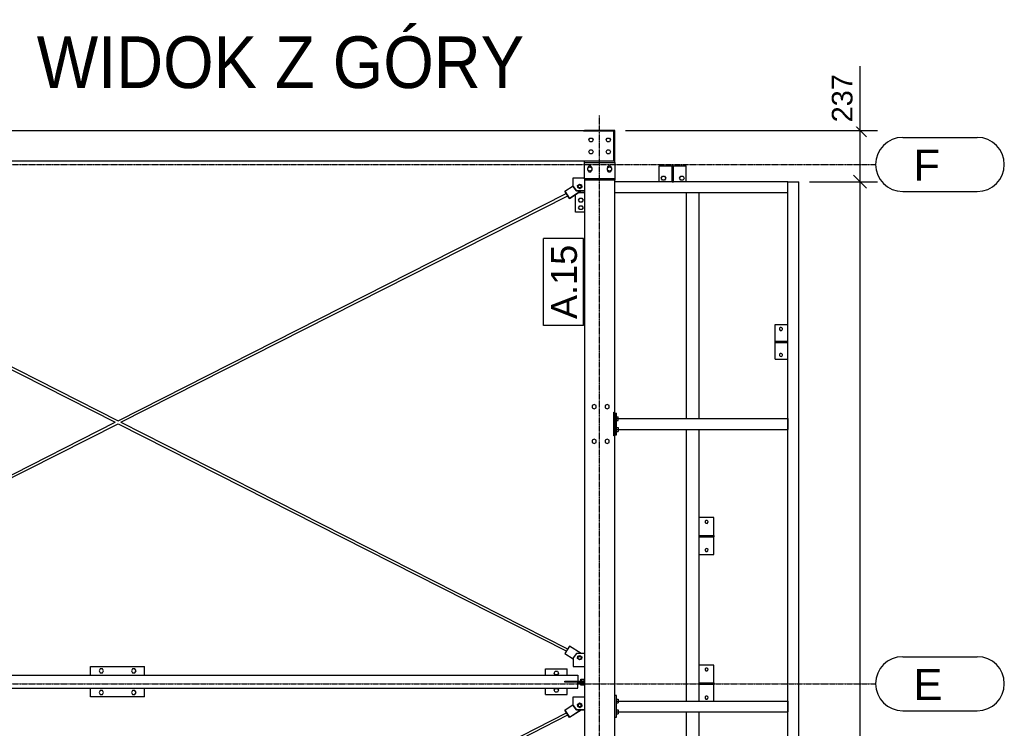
# Model space of a CAD drawing. Header units: millimetres. Extents: x -288865 to 11255, y 102926 to 380857.
# Tile 99 of 142: x -150073 to -145524, y 276706 to 279982. Entities that reach past the tile are written whole.
import ezdxf

# ---------------------------------------------------------------- set-up
doc = ezdxf.new("R2010")
doc.units = ezdxf.units.MM
doc.header["$MEASUREMENT"] = 0
doc.set_wipeout_variables(frame=1)
doc.linetypes.add('DXK_LINE_DOT3', pattern=[5.9187, 2.979, -0.9799, 0.9799, -0.9799])
for name, color, linetype in [('TS_FORMATKA', 7, 'Continuous'), ('TS_INNE_OBIEKTY', 7, 'Continuous'), ('TS_LINIE_WIDOCZNE', 7, 'Continuous'), ('TS_OPISY', 7, 'Continuous'), ('TS_OPISY_LINIE', 7, 'Continuous'), ('TS_OPISY_RAMKA', 7, 'Continuous'), ('TS_WYMIARY', 7, 'Continuous'), ('TS_WYMIARY_TEKST', 7, 'Continuous')]:
    doc.layers.add(name, color=color, linetype=linetype)
doc.styles.add('ARIAL', font='arial.ttf')

# ---------------------------------------------------------------- blocks, each defined once
blk = doc.blocks.new('Part-65880428-1730 - 1330')
at = {"layer": 'TS_LINIE_WIDOCZNE', "color": 1, "linetype": 'Continuous'}
for p, q in [((50043.5, 59690.8), (50043.5, 59696.8)), ((50043.5, 59696.8), (50070, 59696.8)), ((50070, 59690.8), (50043.5, 59690.8))]:
    blk.add_line(p, q, dxfattribs=at)
blk = doc.blocks.new('Part-65880428-1569 - 1330')
at = {"layer": 'TS_LINIE_WIDOCZNE', "color": 1, "linetype": 'Continuous'}
for p, q in [((47915.1, 60905.3), (49986, 61955.5)), ((47928.4, 60898.5), (49992.5, 61945.3)), ((46078.7, 59974), (47902, 60898.6)), ((46084.1, 59963.3), (47915.1, 60891.8)), ((46079.5, 59972.3), (46078.7, 59974)), ((46078.7, 59974), (46079.4, 59972.4)), ((46081.3, 59968.7), (46079.4, 59972.4)), ((46081.5, 59968.5), (46079.5, 59972.3)), ((46082.1, 59967), (46081.3, 59968.7)), ((46083.4, 59964.8), (46081.5, 59968.5)), ((46083.2, 59964.9), (46082.9, 59965.5)), ((46083.2, 59964.9), (46084.1, 59963.3)), ((46084.1, 59963.3), (46083.4, 59964.8))]:
    blk.add_line(p, q, dxfattribs=at)
blk = doc.blocks.new('Part-65880428-1573 - 1330')
at = {"layer": 'TS_LINIE_WIDOCZNE', "color": 1, "linetype": 'Continuous'}
for p, q in [((47915, 58498), (49986.5, 59556.2)), ((47928.2, 58491.2), (49993, 59546)), ((46078.3, 57559.7), (47902, 58491.3)), ((46083.7, 57549), (47915, 58484.5)), ((46079.1, 57558.1), (46078.3, 57559.7)), ((46078.3, 57559.7), (46079, 57558.1)), ((46080.9, 57554.4), (46079, 57558.1)), ((46081.1, 57554.3), (46079.1, 57558.1)), ((46083, 57550.5), (46081.1, 57554.3)), ((46082.6, 57551.2), (46082.9, 57550.6)), ((46082.9, 57550.6), (46083.7, 57549)), ((46083.7, 57549), (46083, 57550.5))]:
    blk.add_line(p, q, dxfattribs=at)
blk = doc.blocks.new('GridLine-65880428-2367 - 1330')
at = {"layer": 'TS_INNE_OBIEKTY', "color": 4, "linetype": 'Continuous'}
for p, q in [((51540.1, 59815.2), (51884.6, 59815.2)), ((51540.1, 59565.2), (51884.6, 59565.2))]:
    blk.add_line(p, q, dxfattribs=at)
at = {"layer": 'TS_INNE_OBIEKTY', "color": 4, "linetype": 'DXK_LINE_DOT3'}
blk.add_line((33695.7, 59690.2), (51415.1, 59690.2), dxfattribs=at)
at = {"layer": 'TS_INNE_OBIEKTY', "color": 4, "linetype": 'Continuous'}
for centre, start, end in [((51540.1, 59690.2), 90, 270), ((51884.6, 59690.2), 270, 90)]:
    blk.add_arc(centre, 125, start, end, dxfattribs=at)
at = {"layer": 'TS_INNE_OBIEKTY', "color": 2, "linetype": 'Continuous', "style": 'ARIAL'}
blk.add_text('E', height=143.3, dxfattribs=at).set_placement((51590.1, 59615.2))
blk = doc.blocks.new('Part-65880428-3722 - 1330')
at = {"layer": 'TS_LINIE_WIDOCZNE', "color": 1, "linetype": 'Continuous'}
for p, q in [((50218, 59610.1), (51010, 59610.1)), ((51010, 59610.1), (51010, 59560.1)), ((50218, 59560.1), (51010, 59560.1))]:
    blk.add_line(p, q, dxfattribs=at)
blk = doc.blocks.new('Bolt-65880428-2152 - 1330')
at = {"layer": 'TS_INNE_OBIEKTY', "color": 1, "linetype": 'Continuous'}
for p, q in [((47982.4, 59758.8), (47977.2, 59749.8)), ((47977.2, 59749.8), (47982.4, 59740.8)), ((47992.8, 59758.8), (47982.4, 59758.8)), ((47982.4, 59740.8), (47992.8, 59740.8)), ((47998, 59749.8), (47992.8, 59758.8)), ((47992.8, 59740.8), (47998, 59749.8)), ((47982.4, 59658.8), (47977.2, 59649.8)), ((47977.2, 59649.8), (47982.4, 59640.8)), ((47992.8, 59658.8), (47982.4, 59658.8)), ((47982.4, 59640.8), (47992.8, 59640.8)), ((47998, 59649.8), (47992.8, 59658.8)), ((47992.8, 59640.8), (47998, 59649.8))]:
    blk.add_line(p, q, dxfattribs=at)
blk = doc.blocks.new('Part-65880428-1589 - 1330')
at = {"layer": 'TS_LINIE_WIDOCZNE', "color": 1, "linetype": 'Continuous'}
for p, q in [((50206, 60940.5), (50210, 60940.5)), ((50210, 60940.5), (50210, 60840.5)), ((50206, 60840.5), (50210, 60840.5))]:
    blk.add_line(p, q, dxfattribs=at)
blk = doc.blocks.new('Part-65880428-1549 - 1330')
at = {"layer": 'TS_LINIE_WIDOCZNE', "color": 1, "linetype": 'Continuous'}
for p, q in [((50070, 62099.5), (50070, 62107.5)), ((50210, 62099.5), (50210, 62114.5))]:
    blk.add_line(p, q, dxfattribs=at)
blk = doc.blocks.new('Bolt-65880428-3875 - 1330')
at = {"layer": 'TS_INNE_OBIEKTY', "color": 1, "linetype": 'Continuous'}
for p, q in [((50218, 59619.2), (50225.9, 59619.2)), ((50218, 59610.2), (50225.9, 59610.2)), ((50218, 59601.2), (50225.9, 59601.2)), ((50225.9, 59619.2), (50225.9, 59601.2)), ((50218, 59569.2), (50225.9, 59569.2)), ((50218, 59560.2), (50225.9, 59560.2)), ((50218, 59551.2), (50225.9, 59551.2)), ((50225.9, 59569.2), (50225.9, 59551.2))]:
    blk.add_line(p, q, dxfattribs=at)
blk = doc.blocks.new('Bolt-65880428-3895 - 1330')
at = {"layer": 'TS_INNE_OBIEKTY', "color": 1, "linetype": 'Continuous'}
for centre, start, end in [((50977.8, 61329.9), 108.0093, 288.0093), ((50977.8, 61329.9), 108.0093, 288.0093), ((50977.8, 61329.9), 288.0093, 108.0093), ((50977.8, 61329.9), 288.0093, 108.0093), ((50977.8, 61209.9), 108.0093, 288.0093), ((50977.8, 61209.9), 108.0093, 288.0093), ((50977.8, 61209.9), 288.0093, 108.0093), ((50977.8, 61209.9), 288.0093, 108.0093)]:
    blk.add_arc(centre, 7, start, end, dxfattribs=at)
blk = doc.blocks.new('Part-65880428-1705 - 1330')
at = {"layer": 'TS_LINIE_WIDOCZNE', "color": 1, "linetype": 'Continuous'}
for p, q in [((50000.1, 59864.4), (49978.6, 59830.7)), ((49978.6, 59830.7), (50017.7, 59805.9)), ((49978.6, 59830.7), (49978.6, 59830.5)), ((49978.6, 59830.5), (50017.7, 59805.7)), ((50054.6, 59829.8), (50000.1, 59864.4))]:
    blk.add_line(p, q, dxfattribs=at)
blk = doc.blocks.new('Part-65880428-1709 - 1330')
at = {"layer": 'TS_LINIE_WIDOCZNE', "color": 1, "linetype": 'Continuous'}
for p, q in [((49978.6, 59568.8), (50017.6, 59593.6)), ((49978.6, 59568.7), (49978.6, 59568.8)), ((49978.6, 59568.8), (50000.1, 59535)), ((50000.1, 59534.9), (49978.6, 59568.7)), ((50055, 59569.8), (50000.1, 59534.9)), ((50000.1, 59535), (50054.8, 59569.8)), ((50000.1, 59534.9), (50000.1, 59535))]:
    blk.add_line(p, q, dxfattribs=at)
blk = doc.blocks.new('Part-65880428-1568 - 1330')
at = {"layer": 'TS_LINIE_WIDOCZNE', "color": 1, "linetype": 'Continuous'}
for p, q in [((46079, 61823), (47901.8, 60898.5)), ((46081.2, 61827.4), (46081.6, 61828.3)), ((46081.6, 61828.3), (46083.6, 61832.1)), ((46083.6, 61832.1), (46084.4, 61833.7)), ((46084.4, 61833.7), (47915.1, 60905.3)), ((47915.1, 60891.8), (49985.6, 59841.7)), ((47928.2, 60898.6), (49992.1, 59851.9))]:
    blk.add_line(p, q, dxfattribs=at)
blk = doc.blocks.new('Part-65880428-1580 - 1330')
at = {"layer": 'TS_LINIE_WIDOCZNE', "color": 1, "linetype": 'Continuous'}
for p, q in [((50210, 62247.5), (50070, 62247.5)), ((50070, 62247.5), (50070, 62243.5)), ((50210, 62243.5), (50210, 62247.5)), ((50205, 62114.5), (50210, 62114.5)), ((50210, 62114.5), (50210, 62118.5))]:
    blk.add_line(p, q, dxfattribs=at)
blk = doc.blocks.new('Part-65880428-1584 - 1330')
at = {"layer": 'TS_LINIE_WIDOCZNE', "color": 1, "linetype": 'Continuous'}
for p, q in [((50210, 62243.5), (50205, 62243.5)), ((50210, 62118.5), (50210, 62243.5)), ((50205, 62118.5), (50210, 62118.5))]:
    blk.add_line(p, q, dxfattribs=at)
blk = doc.blocks.new('Part-65880428-1620 - 1330')
at = {"layer": 'TS_LINIE_WIDOCZNE', "color": 1, "linetype": 'Continuous'}
blk.add_line((50207.3, 60940.5), (50207.3, 60945.6), dxfattribs=at)
blk = doc.blocks.new('Part-65880428-1796 - 1330')
at = {"layer": 'TS_LINIE_WIDOCZNE', "color": 1, "linetype": 'Continuous'}
for p, q in [((45787.1, 59702.8), (45787.1, 59729.8)), ((45787.1, 59729.8), (50038.5, 59729.8)), ((50038.5, 59729.8), (50038.5, 59702.8)), ((45787.1, 59669.8), (45787.1, 59696.8)), ((50038.5, 59669.8), (50038.5, 59696.8)), ((45787.1, 59669.8), (50038.5, 59669.8))]:
    blk.add_line(p, q, dxfattribs=at)
blk = doc.blocks.new('Bolt-65880428-1854 - 1330')
at = {"layer": 'TS_INNE_OBIEKTY', "color": 1, "linetype": 'Continuous'}
for p, q in [((50086, 62074.7), (50095, 62079.9)), ((50086, 62064.3), (50086, 62074.7)), ((50095, 62059.1), (50086, 62064.3)), ((50088, 62077.5), (50088.5, 62080.2)), ((50088, 62075.8), (50088, 62077.5)), ((50088, 62061.5), (50088, 62063.1)), ((50088.5, 62058.8), (50088, 62061.5)), ((50088.5, 62080.2), (50090.1, 62082.4)), ((50090.1, 62056.5), (50088.5, 62058.8)), ((50090.1, 62082.4), (50092.3, 62084)), ((50092.3, 62055), (50090.1, 62056.5)), ((50092.3, 62084), (50095, 62084.5)), ((50095, 62054.5), (50092.3, 62055)), ((50095, 62084.5), (50097.7, 62084)), ((50095, 62079.9), (50104, 62074.7)), ((50104, 62064.3), (50095, 62059.1)), ((50097.7, 62055), (50095, 62054.5)), ((50097.7, 62084), (50099.9, 62082.4)), ((50099.9, 62056.5), (50097.7, 62055)), ((50099.9, 62082.4), (50101.5, 62080.2)), ((50101.5, 62058.8), (50099.9, 62056.5)), ((50101.5, 62080.2), (50102, 62077.5)), ((50102, 62061.5), (50101.5, 62058.8)), ((50102, 62077.5), (50102, 62075.8)), ((50102, 62063.1), (50102, 62061.5)), ((50104, 62074.7), (50104, 62064.3)), ((50176, 62074.7), (50185, 62079.9)), ((50176, 62064.3), (50176, 62074.7)), ((50185, 62059.1), (50176, 62064.3)), ((50178, 62077.5), (50178.5, 62080.2)), ((50178, 62075.8), (50178, 62077.5)), ((50178, 62061.5), (50178, 62063.1)), ((50178.5, 62058.8), (50178, 62061.5)), ((50178.5, 62080.2), (50180.1, 62082.4)), ((50180.1, 62056.5), (50178.5, 62058.8)), ((50180.1, 62082.4), (50182.3, 62084)), ((50182.3, 62055), (50180.1, 62056.5)), ((50182.3, 62084), (50185, 62084.5)), ((50185, 62054.5), (50182.3, 62055)), ((50185, 62084.5), (50187.7, 62084)), ((50185, 62079.9), (50194, 62074.7)), ((50194, 62064.3), (50185, 62059.1)), ((50187.7, 62055), (50185, 62054.5)), ((50187.7, 62084), (50189.9, 62082.4)), ((50189.9, 62056.5), (50187.7, 62055)), ((50189.9, 62082.4), (50191.5, 62080.2)), ((50191.5, 62058.8), (50189.9, 62056.5)), ((50191.5, 62080.2), (50192, 62077.5)), ((50192, 62061.5), (50191.5, 62058.8)), ((50192, 62077.5), (50192, 62075.8)), ((50192, 62063.1), (50192, 62061.5)), ((50194, 62074.7), (50194, 62064.3))]:
    blk.add_line(p, q, dxfattribs=at)
blk = doc.blocks.new('Part-65880428-3754 - 1330')
at = {"layer": 'TS_LINIE_WIDOCZNE', "color": 1, "linetype": 'Continuous'}
for p, q in [((49890.2, 59729.8), (49890.2, 59759.8)), ((49890.2, 59759.8), (49990.2, 59759.8)), ((49990.2, 59729.8), (49990.2, 59759.8)), ((49890.2, 59639.8), (49890.2, 59669.8)), ((49890.2, 59639.8), (49990.2, 59639.8)), ((49990.2, 59639.8), (49990.2, 59669.8))]:
    blk.add_line(p, q, dxfattribs=at)
blk = doc.blocks.new('Part-65880428-3783 - 1330')
at = {"layer": 'TS_LINIE_WIDOCZNE', "color": 1, "linetype": 'Continuous'}
for p, q in [((50600, 59693.9), (50668, 59693.8)), ((50600, 59693.9), (50600, 59687.9)), ((50600, 59687.9), (50668, 59687.8)), ((50668, 59693.8), (50668, 59687.8))]:
    blk.add_line(p, q, dxfattribs=at)
blk = doc.blocks.new('Part-65880428-1828 - 1330')
at = {"layer": 'TS_LINIE_WIDOCZNE', "color": 1, "linetype": 'Continuous'}
for p, q in [((50070, 62024.5), (50070, 62099.5)), ((50070, 62099.5), (50210, 62099.5)), ((50210, 62099.5), (50210, 62024.5))]:
    blk.add_line(p, q, dxfattribs=at)
blk = doc.blocks.new('Part-65880428-1706 - 1330')
at = {"layer": 'TS_LINIE_WIDOCZNE', "color": 1, "linetype": 'Continuous'}
for p, q in [((49978.6, 61967.3), (50017.7, 61992.1)), ((49978.6, 61967.2), (49978.6, 61967.3)), ((49978.6, 61967.3), (50000.1, 61933.6)), ((50000.1, 61933.4), (49978.6, 61967.2)), ((50055, 61968.4), (50000.1, 61933.4)), ((50000.1, 61933.6), (50054.8, 61968.4)), ((50000.1, 61933.4), (50000.1, 61933.6))]:
    blk.add_line(p, q, dxfattribs=at)
blk = doc.blocks.new('Part-65880428-1710 - 1330')
at = {"layer": 'TS_LINIE_WIDOCZNE', "color": 1, "linetype": 'Continuous'}
for p, q in [((50017.6, 59590), (50017.6, 59630)), ((50017.6, 59630), (50070, 59630)), ((50041, 59592.3), (50042, 59594.2)), ((50042, 59594.1), (50041, 59592.1)), ((50042, 59594.2), (50043.5, 59595.8)), ((50043.5, 59595.6), (50042, 59594.1)), ((50043.5, 59595.8), (50045.5, 59596.8)), ((50045.5, 59596.6), (50043.5, 59595.6)), ((50045.5, 59596.8), (50047.6, 59597.1)), ((50047.6, 59597), (50045.5, 59596.6)), ((50047.6, 59597), (50047.6, 59597.1)), ((50047.6, 59597.1), (50049.8, 59596.8)), ((50049.8, 59596.6), (50047.6, 59597)), ((50049.8, 59596.8), (50051.8, 59595.8)), ((50051.8, 59595.6), (50049.8, 59596.6)), ((50051.8, 59595.8), (50053.3, 59594.2)), ((50053.3, 59594.1), (50051.8, 59595.6)), ((50053.3, 59594.2), (50054.3, 59592.3)), ((50054.3, 59592.1), (50053.3, 59594.1)), ((50017.6, 59589.8), (50017.6, 59590)), ((50017.6, 59590), (50032.6, 59570)), ((50032.6, 59569.8), (50017.6, 59589.8)), ((50032.6, 59569.8), (50032.6, 59570)), ((50032.6, 59570), (50070, 59570)), ((50070, 59569.8), (50032.6, 59569.8)), ((50040.6, 59590.1), (50041, 59592.3)), ((50041, 59588), (50040.6, 59590.1)), ((50041, 59592.1), (50040.7, 59590.1)), ((50042, 59586), (50041, 59588)), ((50043.5, 59584.5), (50042, 59586)), ((50045.5, 59583.5), (50043.5, 59584.5)), ((50047.6, 59583.1), (50045.5, 59583.5)), ((50049.8, 59583.5), (50047.6, 59583.1)), ((50051.8, 59584.5), (50049.8, 59583.5)), ((50053.3, 59586), (50051.8, 59584.5)), ((50054.3, 59588), (50053.3, 59586)), ((50054.3, 59592.3), (50054.6, 59590.1)), ((50054.6, 59590), (50054.3, 59592.1)), ((50054.6, 59590.1), (50054.3, 59588))]:
    blk.add_line(p, q, dxfattribs=at)
blk = doc.blocks.new('Part-65880428-1838 - 1330')
at = {"layer": 'TS_LINIE_WIDOCZNE', "color": 1, "linetype": 'Continuous'}
blk.add_line((50065, 62247.5), (50070, 62247.5), dxfattribs=at)
blk = doc.blocks.new('Part-65880428-1725 - 1330')
at = {"layer": 'TS_LINIE_WIDOCZNE', "color": 1, "linetype": 'Continuous'}
for p, q in [((50032.7, 59829.8), (50017.7, 59809.8)), ((50070, 59829.8), (50032.7, 59829.8)), ((50017.7, 59809.8), (50017.7, 59769.6)), ((50040.7, 59809.8), (50041, 59811.9)), ((50041, 59807.6), (50040.7, 59809.8)), ((50041, 59811.9), (50042, 59813.9)), ((50042, 59805.7), (50041, 59807.6)), ((50042, 59813.9), (50043.5, 59815.4)), ((50043.5, 59804.1), (50042, 59805.7)), ((50043.5, 59815.4), (50045.5, 59816.4)), ((50045.5, 59803.1), (50043.5, 59804.1)), ((50045.5, 59816.4), (50047.7, 59816.8)), ((50047.6, 59802.8), (50045.5, 59803.1)), ((50049.8, 59803.1), (50047.6, 59802.8)), ((50047.7, 59816.6), (50047.7, 59816.8)), ((50047.7, 59816.8), (50049.8, 59816.4)), ((50049.8, 59816.4), (50051.8, 59815.4)), ((50051.8, 59804.1), (50049.8, 59803.1)), ((50051.8, 59815.4), (50053.3, 59813.9)), ((50053.3, 59805.6), (50051.8, 59804.1)), ((50053.3, 59813.9), (50054.3, 59811.9)), ((50054.3, 59807.6), (50053.3, 59805.6)), ((50054.3, 59811.9), (50054.7, 59809.8)), ((50054.7, 59809.8), (50054.3, 59807.6)), ((50017.7, 59769.8), (50070, 59769.8)), ((50017.7, 59769.6), (50070, 59769.6))]:
    blk.add_line(p, q, dxfattribs=at)
blk = doc.blocks.new('Part-65880428-1726 - 1330')
at = {"layer": 'TS_LINIE_WIDOCZNE', "color": 1, "linetype": 'Continuous'}
for p, q in [((50017.7, 61988.5), (50017.7, 62028.5)), ((50017.7, 62028.5), (50070, 62028.5)), ((50017.7, 61988.4), (50017.7, 61988.5)), ((50017.7, 61988.5), (50032.7, 61968.5)), ((50032.7, 61968.4), (50017.7, 61988.4)), ((50032.7, 61968.4), (50032.7, 61968.5)), ((50032.7, 61968.5), (50070, 61968.5)), ((50070, 61968.4), (50032.7, 61968.4)), ((50040.6, 61988.7), (50041, 61990.8)), ((50041, 61986.5), (50040.6, 61988.7)), ((50041, 61990.7), (50040.7, 61988.6)), ((50041, 61990.8), (50042, 61992.8)), ((50042, 61992.6), (50041, 61990.7)), ((50042, 61984.6), (50041, 61986.5)), ((50042, 61992.8), (50043.5, 61994.3)), ((50043.5, 61994.2), (50042, 61992.6)), ((50043.5, 61983), (50042, 61984.6)), ((50043.5, 61994.3), (50045.5, 61995.3)), ((50045.5, 61995.2), (50043.5, 61994.2)), ((50045.5, 61982), (50043.5, 61983)), ((50045.5, 61995.3), (50047.6, 61995.7)), ((50047.6, 61995.5), (50045.5, 61995.2)), ((50047.6, 61981.7), (50045.5, 61982)), ((50047.6, 61995.5), (50047.6, 61995.7)), ((50047.6, 61995.7), (50049.8, 61995.3)), ((50049.8, 61995.2), (50047.6, 61995.5)), ((50049.8, 61982), (50047.6, 61981.7)), ((50049.8, 61995.3), (50051.8, 61994.3)), ((50051.8, 61994.2), (50049.8, 61995.2)), ((50051.8, 61983), (50049.8, 61982)), ((50051.8, 61994.3), (50053.3, 61992.8)), ((50053.3, 61992.6), (50051.8, 61994.2)), ((50053.3, 61984.6), (50051.8, 61983)), ((50053.3, 61992.8), (50054.3, 61990.8)), ((50054.3, 61990.7), (50053.3, 61992.6)), ((50054.3, 61986.5), (50053.3, 61984.6)), ((50054.3, 61990.8), (50054.6, 61988.7)), ((50054.6, 61988.6), (50054.3, 61990.7)), ((50054.6, 61988.7), (50054.3, 61986.5))]:
    blk.add_line(p, q, dxfattribs=at)
blk = doc.blocks.new('Part-65880428-1729 - 1330')
at = {"layer": 'TS_LINIE_WIDOCZNE', "color": 1, "linetype": 'Continuous'}
for p, q in [((49978.5, 59696.8), (49978.5, 59702.8)), ((49978.5, 59702.8), (50070, 59702.8)), ((50043.5, 59696.8), (49978.5, 59696.8))]:
    blk.add_line(p, q, dxfattribs=at)
blk = doc.blocks.new('Part-65880428-1755 - 1330')
at = {"layer": 'TS_LINIE_WIDOCZNE', "color": 1, "linetype": 'Continuous'}
for p, q in [((50070, 62018.5), (50070, 56095.2)), ((50210, 62018.5), (50070, 62018.5)), ((50210, 60945.6), (50210, 62018.5)), ((50206, 60835.6), (50206, 60945.6)), ((50206, 60945.6), (50210, 60945.6)), ((50210, 60835.6), (50206, 60835.6)), ((50210, 56145.3), (50210, 60835.6)), ((50206, 56095.2), (50206, 56145.3)), ((50206, 56145.3), (50210, 56145.3)), ((50070, 56095.2), (50206, 56095.2))]:
    blk.add_line(p, q, dxfattribs=at)
blk = doc.blocks.new('Part-65880428-1771 - 1330')
at = {"layer": 'TS_LINIE_WIDOCZNE', "color": 1, "linetype": 'Continuous'}
for p, q in [((47787.6, 59729.8), (47787.6, 59769.8)), ((47787.6, 59769.8), (48037.6, 59769.8)), ((48037.6, 59729.8), (48037.6, 59769.8)), ((47787.6, 59629.8), (47787.6, 59669.8)), ((48037.6, 59629.8), (48037.6, 59669.8)), ((48037.6, 59629.8), (47787.6, 59629.8))]:
    blk.add_line(p, q, dxfattribs=at)
blk = doc.blocks.new('Bolt-65880428-3883 - 1330')
at = {"layer": 'TS_INNE_OBIEKTY', "color": 1, "linetype": 'Continuous'}
for p, q in [((50424.6, 62027), (50429.8, 62036)), ((50429.8, 62018), (50424.6, 62027)), ((50429.8, 62036), (50440.2, 62036)), ((50440.2, 62018), (50429.8, 62018)), ((50440.2, 62036), (50445.4, 62027)), ((50445.4, 62027), (50440.2, 62018)), ((50509.6, 62027), (50514.8, 62036)), ((50514.8, 62018), (50509.6, 62027)), ((50514.8, 62036), (50525.2, 62036)), ((50525.2, 62018), (50514.8, 62018)), ((50525.2, 62036), (50530.4, 62027)), ((50530.4, 62027), (50525.2, 62018))]:
    blk.add_line(p, q, dxfattribs=at)
blk = doc.blocks.new('Part-65880428-1827 - 1330')
at = {"layer": 'TS_LINIE_WIDOCZNE', "color": 1, "linetype": 'Continuous'}
for p, q in [((50210, 62024.5), (50070, 62024.5)), ((50070, 62024.5), (50070, 62018.5)), ((50210, 62018.5), (50070, 62018.5)), ((50210, 62024.5), (50210, 62018.5))]:
    blk.add_line(p, q, dxfattribs=at)
blk = doc.blocks.new('Part-65880428-1839 - 1330')
at = {"layer": 'TS_LINIE_WIDOCZNE', "color": 1, "linetype": 'Continuous'}
for p, q in [((45785, 62247.5), (50065, 62247.5)), ((50065, 62243.5), (50065, 62247.5)), ((50205, 62243.5), (50065, 62243.5)), ((50205, 62107.5), (50205, 62243.5)), ((42115, 62107.5), (50205, 62107.5))]:
    blk.add_line(p, q, dxfattribs=at)
blk = doc.blocks.new('Bolt-65880428-2151 - 1330')
at = {"layer": 'TS_INNE_OBIEKTY', "color": 1, "linetype": 'Continuous'}
for p, q in [((47832.4, 59758.8), (47827.2, 59749.8)), ((47827.2, 59749.8), (47832.4, 59740.8)), ((47842.8, 59758.8), (47832.4, 59758.8)), ((47832.4, 59740.8), (47842.8, 59740.8)), ((47848, 59749.8), (47842.8, 59758.8)), ((47842.8, 59740.8), (47848, 59749.8)), ((47832.4, 59658.8), (47827.2, 59649.8)), ((47827.2, 59649.8), (47832.4, 59640.8)), ((47842.8, 59658.8), (47832.4, 59658.8)), ((47832.4, 59640.8), (47842.8, 59640.8)), ((47848, 59649.8), (47842.8, 59658.8)), ((47842.8, 59640.8), (47848, 59649.8))]:
    blk.add_line(p, q, dxfattribs=at)
blk = doc.blocks.new('Bolt-65880428-1964 - 1330')
at = {"layer": 'TS_INNE_OBIEKTY', "color": 1, "linetype": 'Continuous'}
for p, q in [((50039.3, 59817), (50048.9, 59821.1)), ((50048.9, 59821.1), (50057.2, 59814.8)), ((50038.1, 59806.7), (50039.3, 59817)), ((50038.1, 59806.5), (50038.1, 59806.7)), ((50046.4, 59800.4), (50038.1, 59806.7)), ((50046.4, 59800.3), (50038.1, 59806.5)), ((50056, 59804.5), (50046.4, 59800.4)), ((50056, 59804.3), (50046.4, 59800.3)), ((50046.4, 59800.3), (50046.4, 59800.4)), ((50057.2, 59814.8), (50056, 59804.5)), ((50057.2, 59814.7), (50056, 59804.3)), ((50056, 59804.3), (50056, 59804.5))]:
    blk.add_line(p, q, dxfattribs=at)
blk = doc.blocks.new('Bolt-65880428-1965 - 1330')
at = {"layer": 'TS_INNE_OBIEKTY', "color": 1, "linetype": 'Continuous'}
for p, q in [((50038.1, 61993.6), (50046.4, 61999.8)), ((50039.3, 61983.2), (50038.1, 61993.6)), ((50039.3, 61983.1), (50038.1, 61993.4)), ((50039.3, 61983.1), (50039.3, 61983.2)), ((50048.9, 61979.2), (50039.3, 61983.2)), ((50039.3, 61983.1), (50048.9, 61979)), ((50046.4, 61999.8), (50056, 61995.7)), ((50057.2, 61985.4), (50048.9, 61979.2)), ((50048.9, 61979), (50057.2, 61985.2)), ((50048.9, 61979), (50048.9, 61979.2)), ((50056, 61995.7), (50057.2, 61985.4)), ((50057.2, 61985.2), (50057.2, 61985.4))]:
    blk.add_line(p, q, dxfattribs=at)
blk = doc.blocks.new('Bolt-65880428-1968 - 1330')
at = {"layer": 'TS_INNE_OBIEKTY', "color": 1, "linetype": 'Continuous'}
for p, q in [((50038.1, 59595), (50046.4, 59601.2)), ((50039.3, 59584.7), (50038.1, 59595)), ((50039.3, 59584.5), (50038.1, 59594.9)), ((50046.4, 59601.2), (50056, 59597.2)), ((50056, 59597.2), (50057.2, 59586.8)), ((50039.3, 59584.5), (50039.3, 59584.7)), ((50048.9, 59580.6), (50039.3, 59584.7)), ((50039.3, 59584.5), (50048.9, 59580.5)), ((50057.2, 59586.8), (50048.9, 59580.6)), ((50048.9, 59580.5), (50057.2, 59586.7)), ((50048.9, 59580.5), (50048.9, 59580.6)), ((50057.2, 59586.7), (50057.2, 59586.8))]:
    blk.add_line(p, q, dxfattribs=at)
blk = doc.blocks.new('Bolt-65880428-1976 - 1330')
at = {"layer": 'TS_INNE_OBIEKTY', "color": 1, "linetype": 'Continuous'}
for p, q in [((50053.1, 59702.8), (50053.1, 59710.7)), ((50053.1, 59710.7), (50070, 59710.7)), ((50053.1, 59682.9), (50053.1, 59690.8)), ((50058.3, 59702.8), (50058.3, 59710.7)), ((50058.3, 59682.9), (50058.3, 59690.8)), ((50068.6, 59702.8), (50068.6, 59710.7)), ((50068.6, 59682.9), (50068.6, 59690.8)), ((50070, 59682.9), (50053.1, 59682.9))]:
    blk.add_line(p, q, dxfattribs=at)
blk = doc.blocks.new('Bolt-65880428-1999 - 1330')
at = {"layer": 'TS_INNE_OBIEKTY', "color": 1, "linetype": 'Continuous'}
for p, q in [((50089.6, 62203.5), (50094.8, 62212.5)), ((50094.8, 62194.5), (50089.6, 62203.5)), ((50094.8, 62212.5), (50105.2, 62212.5)), ((50105.2, 62194.5), (50094.8, 62194.5)), ((50105.2, 62212.5), (50110.4, 62203.5)), ((50110.4, 62203.5), (50105.2, 62194.5)), ((50169.6, 62203.5), (50174.8, 62212.5)), ((50174.8, 62194.5), (50169.6, 62203.5)), ((50174.8, 62212.5), (50185.2, 62212.5)), ((50185.2, 62194.5), (50174.8, 62194.5)), ((50185.2, 62212.5), (50190.4, 62203.5)), ((50190.4, 62203.5), (50185.2, 62194.5)), ((50089.6, 62148.5), (50094.8, 62157.5)), ((50094.8, 62139.5), (50089.6, 62148.5)), ((50094.8, 62157.5), (50105.2, 62157.5)), ((50105.2, 62157.5), (50110.4, 62148.5)), ((50110.4, 62148.5), (50105.2, 62139.5)), ((50169.6, 62148.5), (50174.8, 62157.5)), ((50174.8, 62139.5), (50169.6, 62148.5)), ((50174.8, 62157.5), (50185.2, 62157.5)), ((50185.2, 62157.5), (50190.4, 62148.5)), ((50190.4, 62148.5), (50185.2, 62139.5)), ((50105.2, 62139.5), (50094.8, 62139.5)), ((50185.2, 62139.5), (50174.8, 62139.5))]:
    blk.add_line(p, q, dxfattribs=at)
blk = doc.blocks.new('Bolt-65880428-2002 - 1330')
at = {"layer": 'TS_INNE_OBIEKTY', "color": 1, "linetype": 'Continuous'}
for p, q in [((50115, 60980.9), (50106, 60975.7)), ((50106, 60975.7), (50106, 60965.3)), ((50106, 60965.3), (50115, 60960.1)), ((50124, 60975.7), (50115, 60980.9)), ((50115, 60960.1), (50124, 60965.3)), ((50124, 60965.3), (50124, 60975.7)), ((50175, 60980.9), (50166, 60975.7)), ((50166, 60975.7), (50166, 60965.3)), ((50166, 60965.3), (50175, 60960.1)), ((50184, 60975.7), (50175, 60980.9)), ((50175, 60960.1), (50184, 60965.3)), ((50184, 60965.3), (50184, 60975.7)), ((50115, 60820.9), (50106, 60815.7)), ((50106, 60815.7), (50106, 60805.3)), ((50106, 60805.3), (50115, 60800.1)), ((50124, 60815.7), (50115, 60820.9)), ((50115, 60800.1), (50124, 60805.3)), ((50124, 60805.3), (50124, 60815.7)), ((50175, 60820.9), (50166, 60815.7)), ((50166, 60815.7), (50166, 60805.3)), ((50166, 60805.3), (50175, 60800.1)), ((50184, 60815.7), (50175, 60820.9)), ((50175, 60800.1), (50184, 60805.3)), ((50184, 60805.3), (50184, 60815.7))]:
    blk.add_line(p, q, dxfattribs=at)
blk = doc.blocks.new('Part-65880428-3646 - 1330')
at = {"layer": 'TS_LINIE_WIDOCZNE', "color": 1, "linetype": 'Continuous'}
for p, q in [((50218, 60915.5), (51010, 60915.5)), ((51010, 60915.5), (51010, 60865.5)), ((50218, 60865.5), (51010, 60865.5))]:
    blk.add_line(p, q, dxfattribs=at)
blk = doc.blocks.new('GridLine-65880428-2358 - 1330')
at = {"layer": 'TS_INNE_OBIEKTY', "color": 4, "linetype": 'DXK_LINE_DOT3'}
blk.add_line((50140, 49250.8), (50140, 62316), dxfattribs=at)
blk = doc.blocks.new('GridLine-65880428-2368 - 1330')
at = {"layer": 'TS_INNE_OBIEKTY', "color": 4, "linetype": 'Continuous'}
for p, q in [((51540.1, 62215.2), (51884.6, 62215.2)), ((51540.1, 61965.2), (51884.6, 61965.2))]:
    blk.add_line(p, q, dxfattribs=at)
at = {"layer": 'TS_INNE_OBIEKTY', "color": 4, "linetype": 'DXK_LINE_DOT3'}
blk.add_line((33695.7, 62090.2), (51415.1, 62090.2), dxfattribs=at)
at = {"layer": 'TS_INNE_OBIEKTY', "color": 4, "linetype": 'Continuous'}
for centre, start, end in [((51540.1, 62090.2), 90, 270), ((51884.6, 62090.2), 270, 90)]:
    blk.add_arc(centre, 125, start, end, dxfattribs=at)
at = {"layer": 'TS_INNE_OBIEKTY', "color": 2, "linetype": 'Continuous', "style": 'ARIAL'}
blk.add_text('F', height=143.3, dxfattribs=at).set_placement((51590.1, 62015.2))
blk = doc.blocks.new('Bolt-65880428-3889 - 1330')
at = {"layer": 'TS_INNE_OBIEKTY', "color": 1, "linetype": 'Continuous'}
for p, q in [((50424.6, 62027), (50429.8, 62036)), ((50429.8, 62018), (50424.6, 62027)), ((50429.8, 62036), (50440.2, 62036)), ((50440.2, 62018), (50429.8, 62018)), ((50440.2, 62036), (50445.4, 62027)), ((50445.4, 62027), (50440.2, 62018)), ((50509.6, 62027), (50514.8, 62036)), ((50514.8, 62018), (50509.6, 62027)), ((50514.8, 62036), (50525.2, 62036)), ((50525.2, 62018), (50514.8, 62018)), ((50525.2, 62036), (50530.4, 62027)), ((50530.4, 62027), (50525.2, 62018))]:
    blk.add_line(p, q, dxfattribs=at)
blk = doc.blocks.new('Bolt-65880428-3901 - 1330')
at = {"layer": 'TS_INNE_OBIEKTY', "color": 1, "linetype": 'Continuous'}
for centre, start, end in [((50634, 60437.9), 108, 288), ((50634, 60437.9), 108, 288), ((50634, 60437.9), 288, 108), ((50634, 60437.9), 288, 108), ((50634, 60307.9), 108, 288), ((50634, 60307.9), 108, 288), ((50634, 60307.9), 288, 108), ((50634, 60307.9), 288, 108)]:
    blk.add_arc(centre, 7, start, end, dxfattribs=at)
blk = doc.blocks.new('Bolt-65880428-4060 - 1330')
at = {"layer": 'TS_INNE_OBIEKTY', "color": 1, "linetype": 'Continuous'}
for p, q in [((49929.8, 59739.8), (49935, 59748.8)), ((49935, 59730.8), (49929.8, 59739.8)), ((49935, 59748.8), (49945.3, 59748.8)), ((49945.3, 59730.8), (49935, 59730.8)), ((49945.3, 59748.8), (49950.5, 59739.8)), ((49950.5, 59739.8), (49945.3, 59730.8)), ((49929.8, 59659.8), (49935, 59668.8)), ((49935, 59650.8), (49929.8, 59659.8)), ((49935, 59668.8), (49945.3, 59668.8)), ((49945.3, 59650.8), (49935, 59650.8)), ((49945.3, 59668.8), (49950.5, 59659.8)), ((49950.5, 59659.8), (49945.3, 59650.8))]:
    blk.add_line(p, q, dxfattribs=at)
blk = doc.blocks.new('Part-65880428-3768 - 1330')
at = {"layer": 'TS_LINIE_WIDOCZNE', "color": 1, "linetype": 'Continuous'}
for p, q in [((50668, 60457.9), (50600, 60457.9)), ((50668, 60375.9), (50668, 60457.9)), ((50668, 60287.9), (50668, 60369.9)), ((50600, 60287.9), (50668, 60287.9))]:
    blk.add_line(p, q, dxfattribs=at)
blk = doc.blocks.new('Bolt-65880428-3828 - 1330')
at = {"layer": 'TS_INNE_OBIEKTY', "color": 1, "linetype": 'Continuous'}
for p, q in [((50218, 60924.6), (50225.9, 60924.6)), ((50218, 60915.6), (50225.9, 60915.6)), ((50225.9, 60906.6), (50225.9, 60924.6)), ((50218, 60906.6), (50225.9, 60906.6)), ((50218, 60874.6), (50225.9, 60874.6)), ((50225.9, 60874.6), (50225.9, 60856.6)), ((50218, 60865.6), (50225.9, 60865.6)), ((50218, 60856.6), (50225.9, 60856.6))]:
    blk.add_line(p, q, dxfattribs=at)
blk = doc.blocks.new('Part-65880428-3657 - 1330')
at = {"layer": 'TS_LINIE_WIDOCZNE', "color": 1, "linetype": 'Continuous'}
for p, q in [((50210, 60840.6), (50210, 60940.6)), ((50210, 60940.6), (50218, 60940.6)), ((50218, 60840.6), (50218, 60940.6)), ((50210, 60840.6), (50218, 60840.6))]:
    blk.add_line(p, q, dxfattribs=at)
blk = doc.blocks.new('Part-65880428-3588 - 1330')
at = {"layer": 'TS_LINIE_WIDOCZNE', "color": 1, "linetype": 'Continuous'}
for p, q in [((50415, 62043.4), (50415, 62083.4)), ((50415, 62083.4), (50415, 62083.4)), ((50415, 62083.4), (50415, 62083.4)), ((50455.2, 62083.4), (50474.7, 62083.4)), ((50480.7, 62083.4), (50495, 62083.4)), ((50495, 62083.3), (50495, 62083.4)), ((50495, 62083.4), (50495, 62083.4))]:
    blk.add_line(p, q, dxfattribs=at)
blk = doc.blocks.new('Part-65880428-3607 - 1330')
at = {"layer": 'TS_LINIE_WIDOCZNE', "color": 1, "linetype": 'Continuous'}
for p, q in [((50667.9, 60458), (50600, 60458)), ((50667.9, 60457.9), (50667.9, 60458))]:
    blk.add_line(p, q, dxfattribs=at)
blk = doc.blocks.new('Part-65880428-3633 - 1330')
at = {"layer": 'TS_LINIE_WIDOCZNE', "color": 1, "linetype": 'Continuous'}
for p, q in [((50028, 61870.5), (50028, 61951.2)), ((50070, 61870.5), (50028, 61870.5))]:
    blk.add_line(p, q, dxfattribs=at)
blk = doc.blocks.new('Part-65880428-3642 - 1330')
at = {"layer": 'TS_LINIE_WIDOCZNE', "color": 1, "linetype": 'Continuous'}
for p, q in [((51010, 62010.5), (51060, 62010.5)), ((51010, 56231.5), (51010, 62010.5)), ((51060, 56231.5), (51060, 62010.5)), ((51060, 56231.5), (51010, 56231.5))]:
    blk.add_line(p, q, dxfattribs=at)
blk = doc.blocks.new('Part-65880428-3647 - 1330')
at = {"layer": 'TS_LINIE_WIDOCZNE', "color": 1, "linetype": 'Continuous'}
for p, q in [((50540, 60865.5), (50540, 59610.1)), ((50600, 59610.1), (50600, 60865.5)), ((50540, 59610.1), (50600, 59610.1))]:
    blk.add_line(p, q, dxfattribs=at)
blk = doc.blocks.new('Part-65880428-3648 - 1330')
at = {"layer": 'TS_LINIE_WIDOCZNE', "color": 1, "linetype": 'Continuous'}
for p, q in [((50540, 61960.5), (50540, 60915.5)), ((50600, 60915.5), (50600, 61960.5)), ((50540, 60915.5), (50600, 60915.5))]:
    blk.add_line(p, q, dxfattribs=at)
blk = doc.blocks.new('Part-65880428-3658 - 1330')
at = {"layer": 'TS_LINIE_WIDOCZNE', "color": 1, "linetype": 'Continuous'}
for p, q in [((50210, 60940.5), (50210, 60945.6)), ((50210, 60835.6), (50210, 60840.5))]:
    blk.add_line(p, q, dxfattribs=at)
blk = doc.blocks.new('Part-65880428-3725 - 1330')
at = {"layer": 'TS_LINIE_WIDOCZNE', "color": 1, "linetype": 'Continuous'}
for p, q in [((50539.9, 59560.1), (50539.9, 57210.1)), ((50599.9, 57210.1), (50599.9, 59560.1)), ((50539.9, 57210.1), (50599.9, 57210.1))]:
    blk.add_line(p, q, dxfattribs=at)
blk = doc.blocks.new('Part-65880428-3730 - 1330')
at = {"layer": 'TS_LINIE_WIDOCZNE', "color": 1, "linetype": 'Continuous'}
for p, q in [((50415, 62010.5), (50415, 62083.4)), ((50415, 62083.4), (50474.7, 62083.3)), ((50480.7, 62083.3), (50540, 62083.3)), ((50540, 62010.5), (50540, 62083.3))]:
    blk.add_line(p, q, dxfattribs=at)
blk = doc.blocks.new('Part-65880428-3731 - 1330')
at = {"layer": 'TS_LINIE_WIDOCZNE', "color": 1, "linetype": 'Continuous'}
for p, q in [((50474.7, 62010.5), (50474.7, 62083.5)), ((50474.7, 62083.5), (50480.7, 62083.5)), ((50480.7, 62010.5), (50480.7, 62083.5)), ((50474.7, 62010.5), (50480.7, 62010.5))]:
    blk.add_line(p, q, dxfattribs=at)
blk = doc.blocks.new('Part-65880428-3741 - 1330')
at = {"layer": 'TS_LINIE_WIDOCZNE', "color": 1, "linetype": 'Continuous'}
for p, q in [((50950.3, 61273), (50950.3, 61273)), ((50950.3, 61273), (51010, 61273)), ((50950.3, 61273), (50950.3, 61267)), ((50950.3, 61267), (50950.3, 61267)), ((50950.3, 61267), (51010, 61267)), ((50985.3, 61267), (50985.3, 61273))]:
    blk.add_line(p, q, dxfattribs=at)
blk = doc.blocks.new('Part-65880428-3742 - 1330')
at = {"layer": 'TS_LINIE_WIDOCZNE', "color": 1, "linetype": 'Continuous'}
for p, q in [((50950.3, 61189.9), (50950.3, 61349.9)), ((50950.3, 61349.9), (51010, 61349.9)), ((50950.3, 61189.9), (51010, 61189.9))]:
    blk.add_line(p, q, dxfattribs=at)
blk = doc.blocks.new('Part-65880428-3769 - 1330')
at = {"layer": 'TS_LINIE_WIDOCZNE', "color": 1, "linetype": 'Continuous'}
for p, q in [((50600, 60375.9), (50668, 60375.9)), ((50600, 60375.9), (50600, 60369.9)), ((50600, 60369.9), (50668, 60369.9)), ((50668, 60375.9), (50668, 60369.9))]:
    blk.add_line(p, q, dxfattribs=at)
blk = doc.blocks.new('Part-65880428-3782 - 1330')
at = {"layer": 'TS_LINIE_WIDOCZNE', "color": 1, "linetype": 'Continuous'}
for p, q in [((50668, 59775.9), (50600, 59775.9)), ((50668, 59693.8), (50668, 59775.9)), ((50668, 59610.1), (50668, 59687.8)), ((50565, 59610.1), (50565, 59610.1))]:
    blk.add_line(p, q, dxfattribs=at)
blk = doc.blocks.new('Part-65880428-3796 - 1330')
at = {"layer": 'TS_LINIE_WIDOCZNE', "color": 1, "linetype": 'Continuous'}
for p, q in [((51010, 62010.5), (50210, 62010.5)), ((51010, 61960.5), (51010, 62010.5)), ((50042.6, 61960.5), (50070, 61960.5)), ((50210, 61960.5), (51010, 61960.5))]:
    blk.add_line(p, q, dxfattribs=at)
blk = doc.blocks.new('Part-65880428-3812 - 1330')
at = {"layer": 'TS_LINIE_WIDOCZNE', "color": 1, "linetype": 'Continuous'}
for p, q in [((50218, 59635.2), (50210, 59635.2)), ((50218, 59535.2), (50218, 59635.2)), ((50210, 59535.2), (50218, 59535.2))]:
    blk.add_line(p, q, dxfattribs=at)
blk = doc.blocks.new('Bolt-65880428-3817 - 1330')
at = {"layer": 'TS_INNE_OBIEKTY', "color": 1, "linetype": 'Continuous'}
for p, q in [((50042.6, 61925.5), (50047.8, 61934.5)), ((50047.8, 61916.5), (50042.6, 61925.5)), ((50047.8, 61934.5), (50058.2, 61934.5)), ((50058.2, 61916.5), (50047.8, 61916.5)), ((50058.2, 61934.5), (50063.4, 61925.5)), ((50063.4, 61925.5), (50058.2, 61916.5)), ((50042.6, 61890.5), (50047.8, 61899.5)), ((50047.8, 61881.5), (50042.6, 61890.5)), ((50047.8, 61899.5), (50058.2, 61899.5)), ((50058.2, 61881.5), (50047.8, 61881.5)), ((50058.2, 61899.5), (50063.4, 61890.5)), ((50063.4, 61890.5), (50058.2, 61881.5))]:
    blk.add_line(p, q, dxfattribs=at)
blk = doc.blocks.new('Bolt-65880428-3863 - 1330')
at = {"layer": 'TS_INNE_OBIEKTY', "color": 1, "linetype": 'Continuous'}
for p, q in [((50053.1, 59702.8), (50053.1, 59710.7)), ((50053.1, 59710.7), (50070, 59710.7)), ((50053.1, 59682.9), (50053.1, 59690.8)), ((50058.3, 59702.8), (50058.3, 59710.7)), ((50058.3, 59682.9), (50058.3, 59690.8)), ((50068.6, 59702.8), (50068.6, 59710.7)), ((50068.6, 59682.9), (50068.6, 59690.8)), ((50070, 59682.9), (50053.1, 59682.9))]:
    blk.add_line(p, q, dxfattribs=at)
blk = doc.blocks.new('Bolt-65880428-4049 - 1330')
at = {"layer": 'TS_INNE_OBIEKTY', "color": 1, "linetype": 'Continuous'}
for centre, start, end in [((50634, 59755.9), 108, 288), ((50634, 59755.9), 108, 288), ((50634, 59755.9), 288, 108), ((50634, 59755.9), 288, 108), ((50634, 59625.9), 108, 288), ((50634, 59625.9), 108, 288), ((50634, 59625.9), 288, 108), ((50634, 59625.9), 288, 108)]:
    blk.add_arc(centre, 7, start, end, dxfattribs=at)
blk = doc.blocks.new('StraightDimension-65880428-6126 - 1330')
at = {"layer": 'TS_WYMIARY', "color": 174, "linetype": 'Continuous'}
for p, q in [((51110, 62010.5), (51423.2, 62010.5)), ((51373.2, 61980.5), (51313.2, 62040.5)), ((51343.2, 50170.5), (51343.2, 62010.5))]:
    blk.add_line(p, q, dxfattribs=at)
blk = doc.blocks.new('StraightDimension-65880428-6125 - 1330')
at = {"layer": 'TS_WYMIARY', "color": 174, "linetype": 'Continuous'}
for p, q in [((51313.2, 62277.5), (51373.2, 62217.5)), ((50260, 62247.5), (51423.2, 62247.5)), ((51343.2, 62010.5), (51343.2, 62247.5)), ((51110, 62010.5), (51423.2, 62010.5)), ((51373.2, 61980.5), (51313.2, 62040.5))]:
    blk.add_line(p, q, dxfattribs=at)
at = {"color": 0}
blk.add_wipeout([(51328.2, 62527.4), (51188.2, 62527.4), (51188.2, 62265), (51328.2, 62265)], dxfattribs=at).dxf.layer = 'TS_WYMIARY'
at = {"layer": 'TS_WYMIARY', "color": 174, "linetype": 'Continuous'}
blk.add_line((51343.2, 62247.5), (51343.2, 62544.9), dxfattribs=at)
blk.add_line((51343.2, 62247.5), (51343.2, 62544.9), dxfattribs=at)
at = {"layer": 'TS_WYMIARY_TEKST', "color": 96, "style": 'ARIAL'}
blk.add_text('237', height=95.51, rotation=90.0002, dxfattribs=at).set_placement((51308.2, 62285))
blk = doc.blocks.new('Unknown-65880428-6462')
at = {"layer": 'TS_FORMATKA', "color": 1, "style": 'ARIAL', "width": 0.9}
blk.add_text('WIDOK Z GÓRY', height=238.77, dxfattribs=at).set_placement((34170.9, 62643.4))
blk = doc.blocks.new('Mark-65880428-5321 - 1330')
at = {"layer": 'TS_OPISY_RAMKA', "linetype": 'Continuous'}
for p, q in [((49880, 61345.8), (49880, 61748.5)), ((50065, 61748.5), (49880, 61748.5)), ((50065, 61345.8), (50065, 61748.5)), ((50065, 61345.8), (49880, 61345.8))]:
    blk.add_line(p, q, dxfattribs=at)
blk.add_wipeout([(50035, 61718.5), (49910, 61718.5), (49910, 61375.8), (50035, 61375.8)]).dxf.layer = 'TS_OPISY_LINIE'
blk.add_wipeout([(50035, 61718.5), (49910, 61718.5), (49910, 61375.8), (50035, 61375.8)]).dxf.layer = 'TS_OPISY_LINIE'
at = {"layer": 'TS_OPISY', "style": 'ARIAL'}
blk.add_text('A.15', height=119.38, rotation=90.0002, dxfattribs=at).set_placement((50035, 61375.8))

msp = doc.modelspace()

# ---------------------------------------------------------------- block references
for name, p in [('Unknown-65880428-6462', (-184165, 217022.3)), ('GridLine-65880428-2358 - 1330', (-197533.7, 217222.2)), ('Part-65880428-1839 - 1330', (-197533.7, 217222.2)), ('Part-65880428-1838 - 1330', (-197533.7, 217222.2)), ('Part-65880428-1580 - 1330', (-197533.7, 217222.2)), ('Part-65880428-1584 - 1330', (-197533.7, 217222.2)), ('GridLine-65880428-2368 - 1330', (-197533.7, 217222.2)), ('Bolt-65880428-1999 - 1330', (-197533.7, 217222.2)), ('Part-65880428-1549 - 1330', (-197533.7, 217222.2)), ('Part-65880428-1828 - 1330', (-197533.7, 217222.2)), ('Bolt-65880428-1854 - 1330', (-197533.7, 217222.2)), ('Part-65880428-3588 - 1330', (-197533.7, 217222.2)), ('Part-65880428-3730 - 1330', (-197533.7, 217222.2)), ('Part-65880428-3731 - 1330', (-197533.7, 217222.2)), ('Part-65880428-1726 - 1330', (-197533.7, 217222.2)), ('Part-65880428-3796 - 1330', (-197533.7, 217222.2)), ('Part-65880428-1827 - 1330', (-197533.7, 217222.2)), ('Part-65880428-1755 - 1330', (-197533.7, 217222.2)), ('Bolt-65880428-3883 - 1330', (-197533.7, 217222.2)), ('Bolt-65880428-3889 - 1330', (-197533.7, 217222.2)), ('Part-65880428-3642 - 1330', (-197533.7, 217222.2)), ('Part-65880428-1569 - 1330', (-197533.7, 217222.2)), ('Part-65880428-1706 - 1330', (-197533.7, 217222.2)), ('Bolt-65880428-1965 - 1330', (-197533.7, 217222.2)), ('Part-65880428-3648 - 1330', (-197533.7, 217222.2)), ('Part-65880428-3633 - 1330', (-197533.7, 217222.2)), ('Bolt-65880428-3817 - 1330', (-197533.7, 217222.2)), ('Part-65880428-1568 - 1330', (-197533.7, 217222.2)), ('Part-65880428-3742 - 1330', (-197533.7, 217222.2)), ('Bolt-65880428-3895 - 1330', (-197533.7, 217222.2)), ('Part-65880428-3741 - 1330', (-197533.7, 217222.2)), ('Bolt-65880428-2002 - 1330', (-197533.7, 217222.2)), ('Part-65880428-1589 - 1330', (-197533.7, 217222.2)), ('Part-65880428-1620 - 1330', (-197533.7, 217222.2)), ('Part-65880428-3658 - 1330', (-197533.7, 217222.2)), ('Part-65880428-3657 - 1330', (-197533.7, 217222.2)), ('Bolt-65880428-3828 - 1330', (-197533.7, 217222.2)), ('Part-65880428-3646 - 1330', (-197533.7, 217222.2)), ('Part-65880428-3647 - 1330', (-197533.7, 217222.2)), ('Part-65880428-3607 - 1330', (-197533.7, 217222.2)), ('Part-65880428-3768 - 1330', (-197533.7, 217222.2)), ('Bolt-65880428-3901 - 1330', (-197533.7, 217222.2)), ('Part-65880428-3769 - 1330', (-197533.7, 217222.2)), ('Part-65880428-1705 - 1330', (-197533.7, 217222.2)), ('Part-65880428-1725 - 1330', (-197533.7, 217222.2)), ('Bolt-65880428-1964 - 1330', (-197533.7, 217222.2)), ('GridLine-65880428-2367 - 1330', (-197533.7, 217222.2)), ('Part-65880428-3782 - 1330', (-197533.7, 217222.2)), ('Part-65880428-1796 - 1330', (-197533.7, 217222.2)), ('Part-65880428-1771 - 1330', (-197533.7, 217222.2)), ('Bolt-65880428-2151 - 1330', (-197533.7, 217222.2)), ('Bolt-65880428-2152 - 1330', (-197533.7, 217222.2)), ('Part-65880428-3754 - 1330', (-197533.7, 217222.2)), ('Bolt-65880428-4060 - 1330', (-197533.7, 217222.2)), ('Bolt-65880428-4049 - 1330', (-197533.7, 217222.2)), ('Part-65880428-1729 - 1330', (-197533.7, 217222.2)), ('Part-65880428-1730 - 1330', (-197533.7, 217222.2)), ('Bolt-65880428-1976 - 1330', (-197533.7, 217222.2)), ('Bolt-65880428-3863 - 1330', (-197533.7, 217222.2)), ('Part-65880428-3783 - 1330', (-197533.7, 217222.2)), ('Part-65880428-3812 - 1330', (-197533.7, 217222.2)), ('Part-65880428-1709 - 1330', (-197533.7, 217222.2)), ('Part-65880428-1710 - 1330', (-197533.7, 217222.2)), ('Bolt-65880428-1968 - 1330', (-197533.7, 217222.2)), ('Bolt-65880428-3875 - 1330', (-197533.7, 217222.2)), ('Part-65880428-3722 - 1330', (-197533.7, 217222.2)), ('Part-65880428-1573 - 1330', (-197533.7, 217222.2)), ('Part-65880428-3725 - 1330', (-197533.7, 217222.2))]:
    msp.add_blockref(name, p)

# ---------------------------------------------------------------- next in the draw order: block references
for name in ['StraightDimension-65880428-6126 - 1330', 'Mark-65880428-5321 - 1330']:
    msp.add_blockref(name, (-197533.7, 217222.2))

# ---------------------------------------------------------------- next in the draw order: block references
msp.add_blockref('StraightDimension-65880428-6125 - 1330', (-197533.7, 217222.2))

doc.saveas('drawing.dxf')
